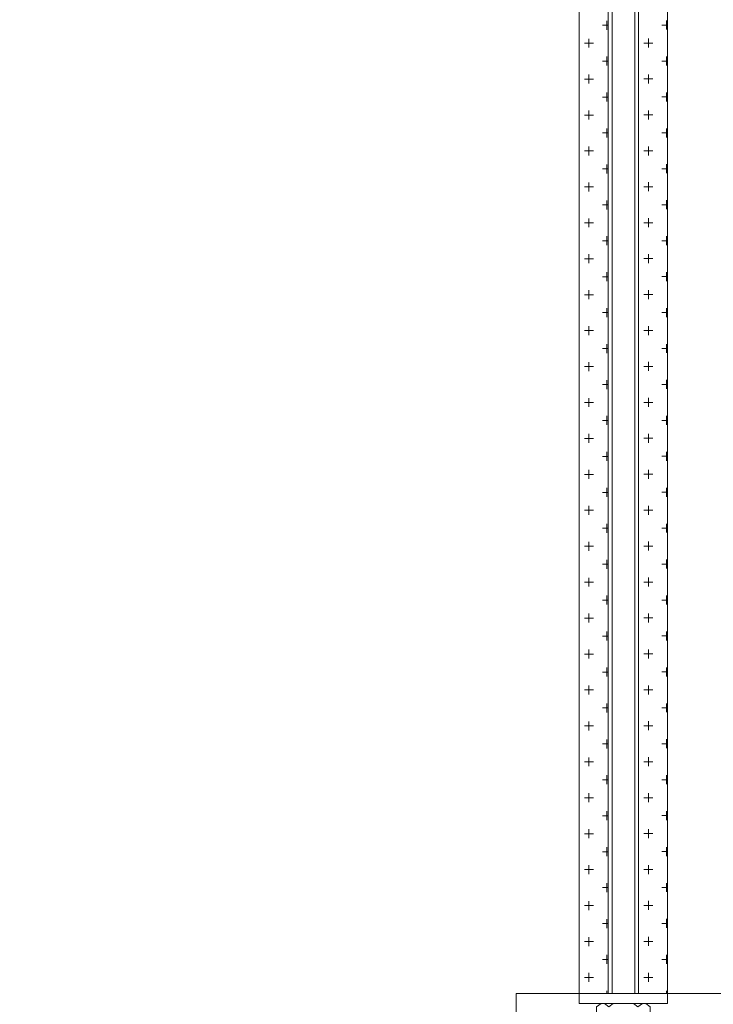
# Model space of a CAD drawing. Header units: millimetres. Extents: x 2030 to 85778, y 1212 to 89500.
# Tile 3 of 37: x 25949 to 28719, y 49204 to 53137. Entities that reach past the tile are written whole.
import ezdxf

# ---------------------------------------------------------------- set-up
doc = ezdxf.new("R2010")
doc.units = ezdxf.units.MM
doc.set_wipeout_variables(frame=1)
doc.linetypes.add('HIDDEN2', pattern=[4.7625, 3.175, -1.5875])
doc.layers.add('Размеры и выноски', color=7, linetype='Continuous', lineweight=9, true_color=0x000000)
doc.layers.add('Шпильки', color=7, linetype='Continuous', lineweight=9, true_color=0x000000)
doc.layers.add('Расходные материалы', color=252, linetype='Continuous', lineweight=9)
doc.styles.add('ISOCPEUR', font='isocpeur.ttf')
doc.dimstyles.new('ISO-25', dxfattribs={"dimtxt": 2.5, "dimasz": 2.5, "dimexe": 1.25, "dimexo": 0.625, "dimtad": 1, "dimtxsty": 'Standard', "dimcen": 2.5, "dimadec": 0, "dimazin": 0, "dimtfac": 1, "dimtmove": 0, "dimatfit": 3, "dimfxl": 1, "dimarcsym": 0})

# ---------------------------------------------------------------- blocks, each defined once
blk = doc.blocks.new('*U164')
blk.add_wipeout([(-340.43, 4), (-340.43, -4), (0, -4), (0, 4)])
at = {"linetype": 'HIDDEN2', "ltscale": 100}
for p, q in [((-328.3, 5.03), (-329.15, 3.85)), ((-328.3, 2.66), (-329.15, 3.85)), ((-328.3, -2.66), (-329.15, -3.85)), ((-328.3, -5.03), (-329.15, -3.85))]:
    blk.add_line(p, q, dxfattribs=at)
at = {"ltscale": 40}
for p, q in [((0, 4), (-325.63, 4)), ((0, 3), (-325.63, 3)), ((-325.63, -3), (0, -3)), ((0, -4), (-325.63, -4))]:
    blk.add_line(p, q, dxfattribs=at)
at = {"linetype": 'HIDDEN2', "ltscale": 100}
for points in [[(-328.3, -11.7), (-328.3, 11.7), (-325.63, 11.7), (-325.63, -11.7)], [(-328.3, 5.91), (-329.15, 7.1), (-334.25, 7.1), (-335.1, 5.91), (-335.1, -5.91), (-334.25, -7.1), (-329.15, -7.1), (-328.3, -5.91)]]:
    blk.add_lwpolyline(points, close=True, dxfattribs=at)
blk = doc.blocks.new('_Oblique')
at = {"color": 0, "linetype": 'ByBlock', "lineweight": -2}
blk.add_line((-0.5, -0.5), (0.5, 0.5), dxfattribs=at)
blk = doc.blocks.new('*D172')
at = {"layer": 'Defpoints', "color": 0, "transparency": 16777216}
for p in [(29340.8, 49454.7), (29134.3, 49247.6), (29340.8, 47762.8)]:
    blk.add_point(p, dxfattribs=at)
at = {"layer": 'Размеры и выноски', "color": 0, "lineweight": -2, "transparency": 16777216}
for p, q in [((29340.8, 49454.1), (29340.8, 47761.5)), ((29134.3, 49246.9), (29134.3, 47761.5)), ((29134.3, 47762.8), (27837.3, 47762.8)), ((29340.8, 47762.8), (29134.3, 47762.8)), ((29340.8, 47762.8), (29343.3, 47762.8))]:
    blk.add_line(p, q, dxfattribs=at)
at = {"layer": 'Размеры и выноски', "color": 0, "lineweight": -2, "transparency": 16777216, "xscale": 2.5, "yscale": 2.5, "zscale": 2.5}
blk.add_blockref('_Oblique', (29134.3, 47762.8), dxfattribs=at)
at = {"layer": 'Размеры и выноски', "color": 0, "lineweight": -2, "transparency": 16777216, "xscale": 2.5, "yscale": 2.5, "zscale": 2.5, "rotation": 180}
blk.add_blockref('_Oblique', (29340.8, 47762.8), dxfattribs=at)
at = {"layer": 'Размеры и выноски', "color": 0, "transparency": 16777216, "insert": (28274.3, 48018.8), "char_height": 250, "attachment_point": 5, "style": 'ISOCPEUR'}
blk.add_mtext('{\\H1.70293x;12,5}', dxfattribs=at)

msp = doc.modelspace()

# ---------------------------------------------------------------- linework, layer by layer
at = {"layer": 'Расходные материалы', "color": 253, "linetype": 'Continuous'}
msp.add_line((27931.565, 48770.095), (27931.565, 49247.567), dxfattribs=at)

# ---------------------------------------------------------------- block references
at = {"layer": 'Шпильки', "xscale": 15.09993523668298, "yscale": 15.09993523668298, "zscale": 15.09993523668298, "rotation": 90}
msp.add_blockref('*U164', (28359.472, 54164.595), dxfattribs=at)

# ---------------------------------------------------------------- next in the draw order: hatches: boundary and pattern name
at = {"layer": 'Шпильки'}
h = msp.add_hatch(dxfattribs=at)
h.set_pattern_fill('CROSS', color=102, scale=11.300158)
h.set_pattern_definition([(0, (-528551.074, -224581.05), (71.756001, 71.756001), [35.878, -107.634002]), (90, (-528533.135, -224598.99), (-71.756001, 71.756001), [35.878, -107.634002])])
h.paths.add_polyline_path([(28182.303, 49247.567), (28298.542, 49247.567), (28298.542, 54164.247), (28182.302, 54164.247)])
h = msp.add_hatch(dxfattribs=at)
h.set_pattern_fill('CROSS', color=102, scale=11.300158)
h.set_pattern_definition([(0, (-528313.58, -224580.63), (71.756001, 71.756001), [35.878, -107.634002]), (90, (-528295.64, -224598.57), (-71.756001, 71.756001), [35.878, -107.634002])])
h.paths.add_polyline_path([(28419.8, 49247.567), (28536.039, 49247.567), (28536.111, 54164.149), (28419.871, 54164.149)])

# ---------------------------------------------------------------- next in the draw order: linework, layer by layer
at = {"layer": 'Расходные материалы', "color": 253, "linetype": 'Continuous'}
msp.add_line((27931.565, 49247.567), (36311.47, 49247.567), dxfattribs=at)
at = {"layer": 'Шпильки', "color": 102, "ltscale": 4}
for points in [[(28182.302, 54164.247), (28298.542, 54164.247), (28298.542, 49247.567), (28182.303, 49247.567)], [(28419.871, 54164.149), (28536.111, 54164.149), (28536.039, 49247.567), (28419.8, 49247.567)]]:
    msp.add_lwpolyline(points, close=True, dxfattribs=at)

# ---------------------------------------------------------------- next in the draw order: dimensions: what is measured, and where the dimension line sits
at = {"layer": 'Размеры и выноски'}
dim = msp.add_linear_dim(base=(29340.823, 47762.77), p1=(29134.303, 49247.567), p2=(29340.823, 49454.735), text='{\\H1.70293x;12,5}', dimstyle='ISO-25', override={"dimtxt": 250, "dimtxsty": 'ISOCPEUR', "dimblk1": 'Oblique', "dimblk2": 'Oblique', "dimsah": 1, "dimatfit": 0}, dxfattribs=at)
dim.commit()
dim.dimension.update_dxf_attribs({"geometry": '*D172', "text_midpoint": (28274.283, 47762.77), "dimtype": 160})

doc.saveas('drawing.dxf')
